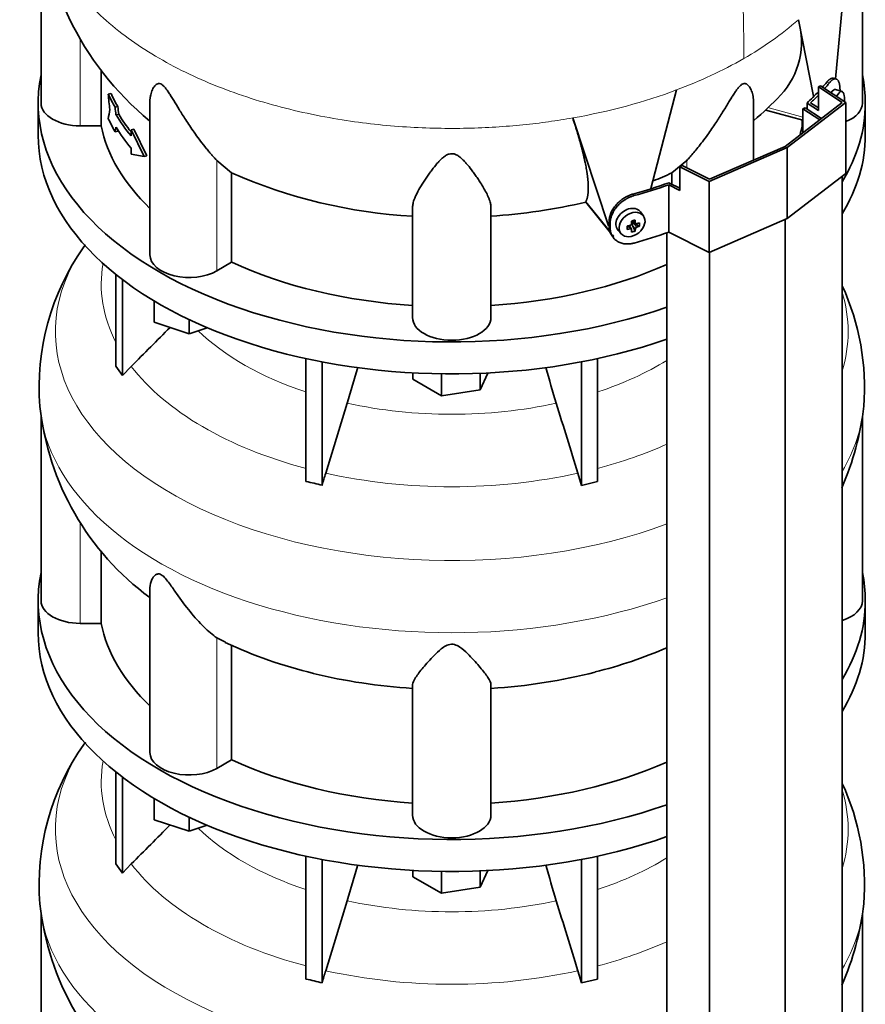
# Model space of a CAD drawing. Header units: millimetres. Extents: x 463 to 1347, y -1623 to 1574.
# Tile 8 of 20: x 1049 to 1341, y -1027 to -687. Entities that reach past the tile are written whole.
import ezdxf

# ---------------------------------------------------------------- set-up
doc = ezdxf.new("R2010")
doc.units = ezdxf.units.MM
for name, color, linetype in [('LOW_334-3', 7, 'Continuous'), ('M5X8_UNI7687', 7, 'Continuous'), ('VSI344-454_TERMI', 7, 'Continuous'), ('VSI344-454_TESTA', 7, 'Continuous'), ('VSI344_DIFFUSORE', 7, 'Continuous')]:
    doc.layers.add(name, color=color, linetype=linetype)

# ---------------------------------------------------------------- blocks, each defined once
blk = doc.blocks.new('SE4')
at = {"layer": 'LOW_334-3', "color": 7, "linetype": 'Continuous', "lineweight": 35}
for p, q in [((1319.05, -717.96), (1319.81, -717.58)), ((1324.81, -721.78), (1319.05, -717.96)), ((1319.05, -717.96), (1319.05, -726.19)), ((1319.81, -717.58), (1325.42, -721.31)), ((1332.56, -1280.86), (1332.56, -741.3)), ((1312.9, -1295.92), (1312.9, -756.12)), ((1272.14, -760.71), (1272.14, -1300.56)), ((1286.81, -1307.27), (1286.81, -767.48))]:
    blk.add_line(p, q, dxfattribs=at)
at = {"layer": 'M5X8_UNI7687', "color": 7, "linetype": 'Continuous', "lineweight": 35}
for p, q in [((1332.56, -712.03), (1330.31, -711.36)), ((1260.25, -756.55), (1261.42, -757.55)), ((1260.33, -756.61), (1260.33, -757.49)), ((1264.06, -754.83), (1263.06, -753.48)), ((1255.29, -759.76), (1256.4, -761.02)), ((1258.47, -759.5), (1258.82, -758.32)), ((1259.99, -759.49), (1259.3, -758.24)), ((1261.21, -760.1), (1260.3, -758.13)), ((1262.7, -758.36), (1260.75, -757.6))]:
    blk.add_line(p, q, dxfattribs=at)
at = {"layer": 'M5X8_UNI7687', "color": 4, "linetype": 'Continuous', "lineweight": 9}
for p, q in [((1260.38, -756.51), (1261.31, -757.31)), ((1259.57, -759.34), (1258.99, -758.29)), ((1261.31, -759.28), (1260.3, -758.13)), ((1260.75, -757.6), (1261.76, -758.75))]:
    blk.add_line(p, q, dxfattribs=at)
at = {"layer": 'M5X8_UNI7687', "color": 7, "linetype": 'Continuous', "lineweight": 35}
for centre, radius, start, end in [((1323.38, -714.67), 10, 355.3007, 6.9701), ((1259.48, -757.64), 0.55, 280.2783, 358.6867), ((1262.01, -759.42), 0.71, 110.1734, 168.7917)]:
    blk.add_arc(centre, radius, start, end, dxfattribs=at)
for centre, major_axis, ratio, start_param, end_param in [((1329, -716.18), (1.3, 4.83), 0.345066, 0, 0.78056), ((1329, -716.18), (1.3, 4.83), 0.345066, 6.272967, 6.283185), ((1331.26, -716.79), (-1.28, -4.76), 0.345066, 2.435688, 4.101845), ((1259.1, -756.53), (3.89, 3.14), 0.739997, 0, 3.172175), ((1257.42, -756.95), (8.97, 2.29), 0.035701, -1.293098, -1.143406), ((1256.63, -753.26), (2.06, -9.79), 0.279258, 1.046834, 1.161394), ((1256.35, -753.33), (3.16, -9.49), 0.408248, 1.007206, 1.121766), ((1259.1, -756.53), (3.89, 3.14), 0.739997, 6.252603, 6.283185), ((1260.19, -753.7), (-1.01, -9.2), 0.152739, -1.021742, -0.87205), ((1256.49, -753.42), (9.99, 0.43), 0.510658, -1.393505, -1.278945), ((1256.49, -753.17), (9.99, -0.48), 0.639648, -1.340934, -1.226375), ((1256.63, -753.26), (2.06, -9.79), 0.279258, 0.690017, 0.804576), ((1260.56, -757.79), (0.391, 0.312), 0.744948, 1.56038, 2.087178), ((1260.76, -758.01), (-0.449, 0.845), 0.482969, 0.934611, 1.452812), ((1260.76, -758.01), (-0.837, 0.408), 0.40333, 4.914112, 5.432313), ((1256.35, -753.33), (3.16, -9.49), 0.408248, 0.650389, 0.764948), ((1256.49, -753.42), (9.99, 0.43), 0.510658, -1.036687, -0.922127), ((1256.49, -753.17), (9.99, -0.48), 0.639648, -0.984117, -0.869557), ((1254.64, -755.19), (6.65, -6.44), 0.71261, 0.529363, 0.679055), ((1257.42, -751.94), (7.61, -5.28), 0.901051, 5.557555, 5.707247)]:
    blk.add_ellipse(centre, major_axis=major_axis, ratio=ratio, start_param=start_param, end_param=end_param, dxfattribs=at)
blk.add_ellipse((1260.16, -757.84), major_axis=(-3.84, -3.1), ratio=0.739997, dxfattribs=at)
for points in [[(1260.02, -759.63), (1260.03, -759.62), (1260.03, -759.59), (1260.02, -759.56), (1260.01, -759.52), (1260, -759.49), (1259.98, -759.47), (1259.96, -759.44), (1259.93, -759.41), (1259.9, -759.39), (1259.87, -759.37), (1259.83, -759.36), (1259.79, -759.35), (1259.75, -759.34), (1259.71, -759.33), (1259.67, -759.33), (1259.62, -759.34), (1259.59, -759.34), (1259.57, -759.34)], [(1261.31, -757.31), (1261.31, -757.33), (1261.32, -757.35), (1261.33, -757.39), (1261.34, -757.43), (1261.35, -757.46), (1261.37, -757.5), (1261.4, -757.52), (1261.43, -757.55), (1261.46, -757.57), (1261.49, -757.59), (1261.53, -757.61), (1261.56, -757.61), (1261.6, -757.62), (1261.64, -757.62), (1261.68, -757.62), (1261.72, -757.61), (1261.75, -757.6), (1261.76, -757.59)]]:
    blk.add_open_spline(points, degree=3, dxfattribs=at)
at = {"layer": 'VSI344-454_TERMI', "color": 4, "linetype": 'Continuous', "lineweight": 9}
for p, q in [((1328.17, -709.03), (1327.24, -708.81)), ((1260.48, -747.35), (1260.86, -747.89)), ((1252.25, -756.81), (1252.63, -757.35)), ((1252.63, -758.98), (1252.25, -758.45))]:
    blk.add_line(p, q, dxfattribs=at)
at = {"layer": 'VSI344-454_TERMI', "color": 7, "linetype": 'Continuous', "lineweight": 35}
for p, q in [((1330.44, -707.66), (1329.51, -707.45)), ((1324.36, -710.4), (1325.07, -709.99)), ((1332.56, -715.84), (1324.36, -710.4)), ((1324.36, -710.4), (1324.36, -718.56)), ((1325.07, -709.99), (1333.84, -715.82)), ((1331.83, -711.81), (1331.83, -711.63)), ((1312.9, -730.91), (1332.56, -715.84)), ((1333.84, -715.82), (1313.61, -731.32)), ((1321.7, -715.92), (1324.36, -717.68)), ((1333.84, -715.82), (1333.84, -740.31)), ((1320.46, -715.98), (1324.36, -718.56)), ((1320.46, -718.02), (1320.46, -715.98)), ((1313.61, -731.32), (1286.76, -743)), ((1286.81, -742.26), (1312.9, -730.91)), ((1313.61, -731.32), (1313.61, -755.81)), ((1276.67, -737.93), (1277.38, -737.53)), ((1286.76, -743), (1276.67, -737.93)), ((1276.67, -737.93), (1276.67, -746.1)), ((1277.38, -737.53), (1286.81, -742.26)), ((1286.76, -743), (1286.76, -767.5)), ((1333.84, -740.31), (1313.61, -755.81)), ((1272.79, -760.48), (1272.79, -744.15)), ((1272.79, -744.15), (1276.67, -746.1)), ((1272.89, -743.44), (1276.67, -745.33)), ((1313.61, -755.81), (1286.76, -767.5)), ((1252.25, -758.45), (1252.25, -756.81)), ((1252.63, -758.98), (1252.63, -757.35)), ((1253.23, -761.68), (1253.61, -762.21)), ((1286.76, -767.5), (1272.79, -760.48))]:
    blk.add_line(p, q, dxfattribs=at)
for centre, major_axis, start_param, end_param in [((1198.04, -672.76), (143.5, 0), -0.472679, -0.450192), ((1198.04, -672.76), (144.5, 0), -0.475462, -0.449757), ((1198.04, -672.76), (143.5, 0), -0.548792, -0.494278), ((1198.04, -672.76), (144.5, 0), -0.543719, -0.506971), ((1198.04, -672.76), (143.5, 0), -1.120604, -1.022004), ((1198.04, -672.76), (144.5, 0), -1.121039, -1.027077), ((1198.04, -689.09), (144.5, 0), -1.121039, -1.027077)]:
    blk.add_ellipse(centre, major_axis=major_axis, ratio=0.57735, start_param=start_param, end_param=end_param, dxfattribs=at)
for points, knots in [([(1327.24, -708.81), (1327.28, -708.76), (1327.37, -708.66), (1327.49, -708.51), (1327.62, -708.38), (1327.75, -708.26), (1327.87, -708.14), (1327.99, -708.03), (1328.11, -707.93), (1328.23, -707.84), (1328.35, -707.76), (1328.47, -707.68), (1328.59, -707.62), (1328.78, -707.53), (1329.03, -707.44), (1329.3, -707.41), (1329.46, -707.43), (1329.53, -707.45)], [0, 0, 0, 0, 0.0210183, 0.0419351, 0.0627723, 0.0835523, 0.1042975, 0.1250306, 0.145774, 0.1665505, 0.1873825, 0.2082923, 0.229302, 0.2504333, 0.3124933, 0.3747088, 0.4161494, 0.4161494, 0.4161494, 0.4161494]), ([(1331.83, -711.63), (1331.83, -711.55), (1331.82, -711.38), (1331.82, -711.15), (1331.81, -710.92), (1331.8, -710.7), (1331.78, -710.49), (1331.76, -710.28), (1331.74, -710.08), (1331.71, -709.89), (1331.68, -709.7), (1331.65, -709.52), (1331.61, -709.34), (1331.54, -709.07), (1331.43, -708.72), (1331.25, -708.34), (1331.05, -708.04), (1330.81, -707.82), (1330.55, -707.68), (1330.27, -707.63), (1329.96, -707.66), (1329.67, -707.76), (1329.4, -707.9), (1329.16, -708.05), (1328.92, -708.24), (1328.67, -708.47), (1328.42, -708.73), (1328.25, -708.93), (1328.17, -709.03)], [0, 0, 0, 0, 0.020997, 0.041894, 0.062713, 0.083478, 0.10421, 0.124932, 0.145667, 0.166438, 0.187266, 0.208174, 0.229186, 0.250321, 0.31238, 0.374613, 0.43743, 0.499972, 0.562502, 0.625326, 0.687533, 0.749602, 0.791735, 0.83347, 0.874983, 0.916456, 0.958069, 1, 1, 1, 1]), ([(1252.25, -756.81), (1252.25, -756.73), (1252.25, -756.57), (1252.27, -756.33), (1252.29, -756.08), (1252.32, -755.84), (1252.36, -755.59), (1252.41, -755.34), (1252.47, -755.1), (1252.53, -754.85), (1252.61, -754.6), (1252.69, -754.35), (1252.78, -754.1), (1252.95, -753.69), (1253.22, -753.11), (1253.64, -752.39), (1254.13, -751.69), (1254.68, -751.02), (1255.28, -750.39), (1255.93, -749.79), (1256.62, -749.24), (1257.27, -748.8), (1257.86, -748.45), (1258.37, -748.17), (1258.89, -747.92), (1259.42, -747.7), (1259.95, -747.51), (1260.3, -747.4), (1260.48, -747.35)], [0, 0, 0, 0, 0.020997, 0.041894, 0.062714, 0.083478, 0.10421, 0.124932, 0.145667, 0.166438, 0.187266, 0.208175, 0.229186, 0.250321, 0.312381, 0.374613, 0.43743, 0.499971, 0.5625, 0.625324, 0.687531, 0.7496, 0.791733, 0.833468, 0.874982, 0.916455, 0.958068, 1, 1, 1, 1]), ([(1260.86, -747.89), (1260.77, -747.91), (1260.59, -747.96), (1260.32, -748.05), (1260.06, -748.14), (1259.79, -748.24), (1259.53, -748.35), (1259.27, -748.46), (1259.01, -748.58), (1258.75, -748.71), (1258.49, -748.84), (1258.24, -748.99), (1257.98, -749.14), (1257.57, -749.39), (1257, -749.78), (1256.31, -750.33), (1255.66, -750.92), (1255.05, -751.56), (1254.51, -752.23), (1254.02, -752.93), (1253.6, -753.65), (1253.29, -754.3), (1253.07, -754.88), (1252.91, -755.38), (1252.78, -755.88), (1252.69, -756.37), (1252.64, -756.86), (1252.63, -757.19), (1252.63, -757.35)], [0, 0, 0, 0, 0.021018, 0.041934, 0.062771, 0.083551, 0.104296, 0.125029, 0.145772, 0.166549, 0.18738, 0.20829, 0.2293, 0.250431, 0.312491, 0.374707, 0.437523, 0.500061, 0.56259, 0.62542, 0.687635, 0.749712, 0.791848, 0.833577, 0.875076, 0.916525, 0.958107, 1, 1, 1, 1]), ([(1253.23, -761.67), (1253.1, -761.49), (1252.91, -761.18), (1252.69, -760.71), (1252.53, -760.28), (1252.4, -759.85), (1252.32, -759.39), (1252.26, -758.93), (1252.26, -758.61), (1252.25, -758.45)], [0.6886177, 0.6886177, 0.6886177, 0.6886177, 0.7497121, 0.7918482, 0.8335767, 0.8750754, 0.916525, 0.9581066, 1, 1, 1, 1]), ([(1252.63, -758.98), (1252.63, -759.06), (1252.63, -759.22), (1252.65, -759.46), (1252.67, -759.7), (1252.7, -759.93), (1252.74, -760.15), (1252.79, -760.38), (1252.84, -760.6), (1252.91, -760.82), (1252.99, -761.03), (1253.07, -761.24), (1253.16, -761.45), (1253.33, -761.78), (1253.6, -762.22), (1254.02, -762.74), (1254.51, -763.2), (1255.05, -763.6), (1255.66, -763.94), (1256.31, -764.2), (1257, -764.4), (1257.65, -764.5), (1258.24, -764.55), (1258.75, -764.55), (1259.27, -764.52), (1259.79, -764.45), (1260.32, -764.36), (1260.68, -764.26), (1260.86, -764.22)], [0, 0, 0, 0, 0.020997, 0.041894, 0.062713, 0.083478, 0.10421, 0.124932, 0.145667, 0.166438, 0.187266, 0.208174, 0.229186, 0.250321, 0.31238, 0.374613, 0.43743, 0.499972, 0.562502, 0.625326, 0.687533, 0.749602, 0.791735, 0.83347, 0.874983, 0.916456, 0.958069, 1, 1, 1, 1])]:
    blk.add_open_spline(points, degree=3, knots=knots, dxfattribs=at)
at = {"layer": 'VSI344-454_TESTA', "color": 7, "linetype": 'Continuous', "lineweight": 35}
for p, q in [((1339.54, -716.03), (1339.54, -654.83)), ((1056.54, -655.22), (1056.54, -716.03)), ((1330.26, -707.62), (1334.15, -666.59)), ((1322.69, -713.62), (1317.46, -687.25)), ((1077.29, -704.54), (1077.29, -723.83)), ((1266.69, -745.39), (1275.51, -711.47)), ((1080.62, -712.71), (1079.69, -712.93)), ((1094.03, -715.73), (1094.03, -768.29)), ((1302.05, -735.63), (1302.05, -715.73)), ((1082.97, -717.19), (1082.04, -717.41)), ((1306.29, -718.44), (1319.05, -721.87)), ((1083.27, -719.81), (1082.35, -720.03)), ((1252.06, -758.34), (1239.72, -721.11)), ((1318.78, -721.8), (1318.78, -723.83)), ((1077.29, -723.83), (1070.04, -723.83)), ((1082.97, -725.62), (1082.04, -725.85)), ((1088.45, -724.96), (1087.52, -725.18)), ((1092.06, -734.36), (1087.52, -725.18)), ((1087.52, -725.18), (1087.52, -727.29)), ((1092.99, -734.14), (1088.45, -724.96)), ((1319.05, -723.83), (1318.78, -723.83)), ((1087.52, -731.5), (1087.52, -733.61)), ((1092.06, -734.36), (1087.52, -733.61)), ((1092.99, -734.14), (1092.06, -734.36)), ((1122.2, -740.05), (1117.07, -735.77)), ((1279, -735.77), (1273.87, -740.05)), ((1122.2, -740.05), (1122.2, -770.84)), ((1273.87, -740.05), (1273.87, -743.93)), ((1244.25, -750.12), (1244.28, -749.88)), ((1184.54, -789.93), (1184.54, -751.9)), ((1211.54, -789.93), (1211.54, -751.9)), ((1244.29, -750.19), (1252.79, -760.71)), ((1122.2, -770.84), (1117.07, -773.8))]:
    blk.add_line(p, q, dxfattribs=at)
at = {"layer": 'VSI344-454_TESTA', "color": 4, "linetype": 'Continuous', "lineweight": 9}
for p, q in [((1070.04, -723.83), (1070.04, -693.79)), ((1306.94, -717.57), (1319.05, -720.83)), ((1117.07, -773.8), (1117.07, -735.77)), ((1279, -738.34), (1279, -735.77)), ((1244.28, -749.88), (1252.71, -760.31))]:
    blk.add_line(p, q, dxfattribs=at)
at = {"layer": 'VSI344-454_TESTA', "color": 7, "linetype": 'Continuous', "lineweight": 35}
for centre, radius, start, end in [((1161.11, -640.99), 105.36, 180.8685, 230.3798), ((1291.79, -694.9), 26.79, 316.8983, 16.5885), ((2085.14, -619.59), 1009.78, 185.30367, 185.60415), ((1232.61, -639.8), 107.65, 310.1951, 316.9998), ((1470.85, -781.99), 395.83, 170.7261, 171.1896), ((2094.42, -600.52), 1019.11, 186.58617, 186.73463), ((2087.07, -601.44), 1010.75, 186.57578, 186.72546), ((1494.5, -804.25), 419.85, 169.0161, 169.2377), ((1491.9, -803.24), 416.24, 169.1975, 169.2533), ((1194.04, -577.43), 177.78, 246.1657, 266.9354), ((1211.13, -603.06), 150.68, 291.9447, 294.6055), ((1199.18, -558.37), 196.98, 273.5975, 283.2277)]:
    blk.add_arc(centre, radius, start, end, dxfattribs=at)
at = {"layer": 'VSI344-454_TESTA', "color": 4, "linetype": 'Continuous', "lineweight": 9}
for centre, radius, start, end in [((1242.17, -601.52), 114.1, 299.6955, 311.2892), ((1221.32, -565.33), 155.86, 290.3453, 299.7641)]:
    blk.add_arc(centre, radius, start, end, dxfattribs=at)
blk.add_ellipse((1198.04, -642.52), major_axis=(142.36, 0), ratio=0.57735, start_param=5.009578, end_param=5.287871, dxfattribs=at)
at = {"layer": 'VSI344-454_TESTA', "color": 7, "linetype": 'Continuous', "lineweight": 35}
for centre, major_axis, start_param, end_param in [((1198.04, -694.67), (-122.5, 0), 0.261186, 0.327396), ((1198.04, -694.67), (-121.5, 0), 0.260097, 0.326857), ((1070.04, -716.03), (13.5, 0), 3.141593, 4.712389), ((1326.04, -716.03), (-13.5, 0), 2.187452, 3.141593), ((1198.04, -703.1), (-122.5, 0), 0.261186, 0.327396), ((1198.04, -696.78), (-122.5, 0), 0.335083, 0.446047), ((1198.04, -696.78), (-121.5, 0), 0.334608, 0.428513), ((1198.04, -716.03), (-121.5, 0), 0.111341, 0.543224), ((1198.04, -700.99), (-122.5, 0), 0.335083, 0.446047), ((1198.04, -716.03), (121.5, 0), -0.156365, -0.111341), ((1107.53, -768.29), (13.5, 0), 3.141593, 5.497787), ((1198.04, -716.03), (-121.5, 0), 0.896739, 1.459455), ((1198.04, -716.03), (121.5, 0), 4.82373, 5.368326), ((1198.04, -789.93), (13.5, 0), 3.141593, 6.283185)]:
    blk.add_ellipse(centre, major_axis=major_axis, ratio=0.57735, start_param=start_param, end_param=end_param, dxfattribs=at)
at = {"layer": 'VSI344-454_TESTA', "color": 4, "linetype": 'Continuous', "lineweight": 9}
blk.add_open_spline([(1279.54, -578.19), (1280.57, -582.76), (1283.37, -592.41), (1288.5, -607.75), (1292.88, -623.63), (1295.53, -638.65), (1297.1, -652.74), (1297.98, -666.29), (1298.45, -679.53), (1298.6, -690.86), (1298.7, -697.9), (1298.7, -700.64)], degree=3, knots=[0, 0, 0, 0, 0.117079, 0.240569, 0.360617, 0.476421, 0.590288, 0.703407, 0.816259, 0.929029, 1, 1, 1, 1], dxfattribs=at)
blk.add_rational_spline([(1055.68, -642.53), (1055.7, -708.38), (1149, -737.15), (1239.72, -721.11)], [0.668603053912, 0.547052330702, 0.657517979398, 1], degree=3, dxfattribs=at)
at = {"layer": 'VSI344-454_TESTA', "color": 7, "linetype": 'Continuous', "lineweight": 35}
for points, knots in [([(1117.07, -735.77), (1116.86, -735.54), (1116.42, -735.06), (1115.71, -734.27), (1114.9, -733.34), (1113.96, -732.23), (1112.65, -730.61), (1111.07, -728.57), (1109.34, -726.18), (1107.8, -723.94), (1106.43, -721.88), (1105.23, -719.98), (1103.85, -717.76), (1102.59, -715.68), (1101.4, -713.74), (1100.58, -712.47), (1099.79, -711.32), (1098.99, -710.32), (1098.15, -709.55), (1097.33, -709.21), (1096.69, -709.28), (1096.16, -709.59), (1095.69, -710.06), (1095.1, -710.91), (1094.64, -711.97), (1094.29, -713.21), (1094.1, -714.3), (1094.03, -715.15), (1094.03, -715.63), (1094.03, -715.73)], [0, 0, 0, 0, 0.020247, 0.0413012, 0.0631676, 0.0911499, 0.1206822, 0.1725651, 0.2189806, 0.2600001, 0.2962057, 0.3283254, 0.3570821, 0.4069553, 0.4285992, 0.4484587, 0.4665056, 0.4826091, 0.4971306, 0.5113122, 0.5266668, 0.543344, 0.562023, 0.5826937, 0.6304427, 0.6595254, 0.6923195, 0.7261108, 0.734395, 0.734395, 0.734395, 0.734395]), ([(1302.05, -715.73), (1302.05, -715.58), (1302.03, -714.71), (1301.83, -713.26), (1301.27, -711.5), (1300.58, -710.25), (1299.92, -709.58), (1299.36, -709.29), (1298.83, -709.21), (1298.1, -709.45), (1297.31, -710.09), (1296.55, -710.97), (1295.77, -712.05), (1294.99, -713.24), (1294.16, -714.58), (1292.94, -716.58), (1291.22, -719.4), (1289.36, -722.32), (1287.65, -724.86), (1286.11, -727.05), (1284.49, -729.23), (1282.89, -731.28), (1281.45, -733.01), (1280.15, -734.51), (1279.38, -735.36), (1279, -735.77)], [0.2656377, 0.2656377, 0.2656377, 0.2656377, 0.2789295, 0.3409942, 0.392778, 0.4359518, 0.4604978, 0.4716154, 0.4871189, 0.5000341, 0.5129562, 0.5284792, 0.5444389, 0.5641957, 0.583938, 0.6074587, 0.6593255, 0.7214848, 0.7571561, 0.7963778, 0.8446458, 0.8874257, 0.9275339, 0.9650516, 1, 1, 1, 1]), ([(1244.28, -749.88), (1244.31, -749.82), (1244.37, -749.71), (1244.44, -749.52), (1244.51, -749.34), (1244.58, -749.14), (1244.65, -748.93), (1244.71, -748.72), (1244.76, -748.5), (1244.81, -748.28), (1244.86, -748.04), (1244.9, -747.8), (1244.94, -747.55), (1244.97, -747.29), (1245, -747.03), (1245.02, -746.76), (1245.04, -746.48), (1245.06, -746.19), (1245.07, -745.9), (1245.08, -745.6), (1245.08, -745.29), (1245.08, -744.98), (1245.08, -744.66), (1245.07, -744.33), (1245.05, -744), (1245.03, -743.66), (1245.01, -743.31), (1244.99, -742.95), (1244.95, -742.59), (1244.92, -742.22), (1244.88, -741.85), (1244.84, -741.47), (1244.79, -741.08), (1244.74, -740.69), (1244.68, -740.29), (1244.62, -739.88), (1244.53, -739.28), (1244.4, -738.48), (1244.21, -737.46), (1244, -736.42), (1243.78, -735.35), (1243.53, -734.26), (1243.26, -733.14), (1242.98, -732.01), (1242.68, -730.86), (1242.36, -729.69), (1242.03, -728.5), (1241.68, -727.3), (1241.32, -726.09), (1240.94, -724.86), (1240.55, -723.62), (1240.14, -722.37), (1239.86, -721.53), (1239.72, -721.11)], [0, 0, 0, 0, 0.014374, 0.02874, 0.043097, 0.057447, 0.071789, 0.086123, 0.100449, 0.114767, 0.129077, 0.143379, 0.157674, 0.171961, 0.186239, 0.200511, 0.214774, 0.22903, 0.243278, 0.257518, 0.27175, 0.285975, 0.300193, 0.314402, 0.328604, 0.342798, 0.356985, 0.371164, 0.385335, 0.399499, 0.413655, 0.427804, 0.441945, 0.456079, 0.470204, 0.484323, 0.498433, 0.531555, 0.564441, 0.597091, 0.629505, 0.661683, 0.693625, 0.72533, 0.756799, 0.78803, 0.819025, 0.849782, 0.880302, 0.910583, 0.940627, 0.970433, 1, 1, 1, 1]), ([(1211.54, -751.9), (1211.53, -751.72), (1211.52, -751.35), (1211.42, -750.76), (1211.26, -750.06), (1210.99, -749.23), (1210.51, -748.04), (1209.79, -746.55), (1208.8, -744.82), (1207.79, -743.19), (1206.79, -741.69), (1205.83, -740.31), (1204.64, -738.7), (1203.45, -737.21), (1202.21, -735.85), (1201.32, -734.99), (1200.39, -734.25), (1199.41, -733.68), (1198.28, -733.37), (1197.1, -733.51), (1196.08, -733.99), (1195.15, -734.64), (1194.27, -735.44), (1193.03, -736.72), (1191.84, -738.18), (1190.62, -739.79), (1189.64, -741.16), (1188.7, -742.55), (1187.55, -744.34), (1186.52, -746.11), (1185.67, -747.79), (1185.08, -749.2), (1184.63, -750.59), (1184.57, -751.48), (1184.54, -751.9)], [0, 0, 0, 0, 0.020247, 0.041301, 0.063168, 0.09115, 0.120682, 0.172565, 0.218981, 0.26, 0.296206, 0.328325, 0.357082, 0.406955, 0.428599, 0.448459, 0.466506, 0.482609, 0.497131, 0.511312, 0.526667, 0.543344, 0.562023, 0.582694, 0.630443, 0.659525, 0.692319, 0.726111, 0.759233, 0.82594, 0.865768, 0.902245, 0.953307, 1, 1, 1, 1]), ([(1253.42, -761.46), (1253.54, -761.58), (1253.68, -761.7), (1253.83, -761.8), (1253.84, -761.81)], [0.2750912, 0.2750912, 0.2750912, 0.2750912, 0.3754186, 0.3850976, 0.3850976, 0.3850976, 0.3850976])]:
    blk.add_open_spline(points, degree=3, knots=knots, dxfattribs=at)
at = {"layer": 'VSI344_DIFFUSORE', "color": 7, "linetype": 'Continuous', "lineweight": 35}
for p, q in [((1055.54, -716.03), (1055.54, -727.05)), ((1340.54, -727.05), (1340.54, -716.03)), ((1082.33, -806.71), (1082.33, -775.07)), ((1084.62, -809.91), (1084.62, -776.87)), ((1095.53, -791.47), (1095.53, -784.2)), ((1107.53, -795.47), (1095.53, -791.47)), ((1107.53, -795.47), (1107.53, -790.6)), ((1113.76, -793.4), (1107.53, -795.47)), ((1147.81, -846.39), (1147.81, -804.05)), ((1248.26, -846.39), (1248.26, -804.05)), ((1082.33, -806.71), (1084.62, -809.91)), ((1084.62, -809.91), (1087.62, -806.74)), ((1153.35, -847.72), (1153.35, -805.18)), ((1242.72, -847.72), (1242.72, -805.18)), ((1184.65, -811.19), (1184.65, -808.96)), ((1194.45, -816.85), (1194.45, -809.3)), ((1210.51, -809.01), (1207.83, -814.78)), ((1207.83, -814.78), (1207.83, -809.13)), ((1194.45, -816.85), (1184.65, -811.19)), ((1207.83, -814.78), (1194.45, -816.85)), ((1162.02, -819.41), (1154.6, -843.53)), ((1056.54, -824.28), (1056.54, -887.5)), ((1339.54, -887.5), (1339.54, -824.06)), ((1241.48, -843.53), (1242.72, -847.72)), ((1242.72, -847.72), (1248.26, -846.39)), ((1077.29, -895.29), (1077.29, -870.27)), ((1094.03, -883), (1094.03, -939.75)), ((1055.54, -887.5), (1055.54, -898.52)), ((1340.54, -898.52), (1340.54, -887.5)), ((1077.29, -895.29), (1070.04, -895.29)), ((1120.05, -901.74), (1117.07, -900.27)), ((1122.2, -942.3), (1122.2, -902.8)), ((1184.54, -961.4), (1184.54, -916.4)), ((1211.54, -961.4), (1211.54, -916.4)), ((1122.2, -942.3), (1117.07, -945.26)), ((1082.33, -978.17), (1082.33, -946.54)), ((1084.62, -981.37), (1084.62, -948.33)), ((1095.53, -962.94), (1095.53, -955.67)), ((1107.53, -966.94), (1095.53, -962.94)), ((1107.53, -966.94), (1107.53, -962.06)), ((1113.76, -964.86), (1107.53, -966.94)), ((1147.81, -1017.86), (1147.81, -975.51)), ((1153.35, -1019.18), (1153.35, -976.64)), ((1242.72, -1019.18), (1242.72, -976.64)), ((1248.26, -1017.86), (1248.26, -975.51)), ((1082.33, -978.17), (1084.62, -981.37)), ((1084.62, -981.37), (1087.62, -978.2)), ((1184.65, -982.65), (1184.65, -980.43)), ((1210.51, -980.47), (1207.83, -986.24)), ((1207.83, -986.24), (1207.83, -980.6)), ((1194.45, -988.31), (1184.65, -982.65)), ((1194.45, -988.31), (1194.45, -980.76)), ((1207.83, -986.24), (1194.45, -988.31)), ((1162.02, -990.88), (1154.6, -1014.99)), ((1056.54, -995.74), (1056.54, -1058.96)), ((1339.54, -1058.96), (1339.54, -995.52)), ((1241.48, -1014.99), (1242.72, -1019.18)), ((1242.72, -1019.18), (1248.26, -1017.86))]:
    blk.add_line(p, q, dxfattribs=at)
at = {"layer": 'VSI344_DIFFUSORE', "color": 4, "linetype": 'Continuous', "lineweight": 9}
for p, q in [((1070.04, -895.29), (1070.04, -860.45)), ((1117.07, -945.26), (1117.07, -900.27))]:
    blk.add_line(p, q, dxfattribs=at)
at = {"layer": 'VSI344_DIFFUSORE', "color": 7, "linetype": 'Continuous', "lineweight": 35}
for centre, radius, start, end in [((1138.85, -813.74), 83.01, 144.5243, 184.7016), ((1167.71, -833.02), 117.68, 144.5743, 145.0378), ((1256.81, -813.89), 83.44, 355.4371, 24.7374), ((736.33, -688.49), 445.37, 342.904, 344.5674), ((1659.75, -688.49), 445.37, 195.4527, 197.096), ((1149.9, -810.45), 94.3, 186.1382, 233.6059), ((1246.08, -810.32), 94.44, 336.1278, 353.8551), ((1356.42, -905.65), 211.17, 162.8912, 164.0764), ((1117.41, -985.77), 142.66, 75.4059, 77.6951), ((1187.48, -757.6), 159.29, 244.9294, 256.5307), ((1211.05, -763.48), 152.94, 283.7526, 293.5481), ((1167.71, -1004.48), 117.68, 144.5743, 145.0378), ((1138.85, -985.21), 83.01, 144.5243, 184.7016), ((1256.81, -985.35), 83.44, 355.4371, 24.7374), ((736.33, -859.95), 445.37, 342.904, 344.5674), ((1659.75, -859.95), 445.37, 195.4527, 197.096), ((1149.9, -981.91), 94.3, 186.1382, 233.6059), ((1246.08, -981.79), 94.44, 336.1278, 353.8551), ((1117.41, -1157.24), 142.66, 75.4059, 77.6951), ((1356.42, -1077.12), 211.17, 162.8912, 164.0764)]:
    blk.add_arc(centre, radius, start, end, dxfattribs=at)
for centre, major_axis, start_param, end_param in [((1198.04, -716.03), (142.5, 0), 3.023053, 5.259265), ((1198.04, -716.03), (142.5, 0), 0, 0.118539), ((1198.04, -716.03), (142.5, 0), 5.946965, 6.283185), ((1198.04, -727.05), (142.5, 0), 3.141593, 5.259265), ((1198.04, -727.05), (142.5, 0), 5.946965, 6.283185), ((1198.04, -887.5), (142.5, 0), 3.023053, 5.259265), ((1198.04, -887.5), (142.5, 0), 0, 0.118539), ((1070.04, -887.5), (13.5, 0), 3.141604, 4.712389), ((1326.04, -887.5), (-13.5, 0), 2.074934, 3.141581), ((1198.04, -887.5), (142.5, 0), 5.946965, 6.283185), ((1198.04, -887.5), (-121.5, 0), 0.111341, 0.543224), ((1198.04, -898.52), (142.5, 0), 3.141593, 5.259265), ((1198.04, -898.52), (142.5, 0), 5.946965, 6.283185), ((1198.04, -848), (-121.5, 0), 1.167179, 1.459455), ((1198.04, -848), (121.5, 0), 4.82373, 5.131179), ((1107.53, -939.75), (13.5, 0), 3.141581, 5.497787), ((1198.04, -887.5), (-121.5, 0), 0.896739, 1.459455), ((1198.04, -887.5), (121.5, 0), 4.82373, 5.368326), ((1198.04, -961.4), (13.5, 0), 3.141593, 6.283185)]:
    blk.add_ellipse(centre, major_axis=major_axis, ratio=0.57735, start_param=start_param, end_param=end_param, dxfattribs=at)
at = {"layer": 'VSI344_DIFFUSORE', "color": 4, "linetype": 'Continuous', "lineweight": 9}
for centre, major_axis, start_param, end_param in [((1198.04, -794.78), (136.58, 0), 2.76226, 5.285895), ((1198.04, -778.46), (120.79, 0), 3.038624, 3.432735), ((1198.04, -794.78), (136.58, 0), 0, 0.173656), ((1198.04, -764.69), (-101.4, 0), 0.532702, 1.052595), ((1198.04, -794.78), (136.58, 0), 6.10953, 6.283185), ((1198.04, -778.46), (-120.79, 0), 0.417538, 1.141984), ((1198.04, -764.69), (101.4, 0), 5.23059, 5.5319), ((1198.04, -816.46), (-142.13, 0), 0.049478, 2.119254), ((1198.04, -764.69), (-101.4, 0), 1.207688, 1.933905), ((1198.04, -816.46), (-142.13, 0), 2.812882, 3.092324), ((1198.04, -778.46), (120.79, 0), -1.141984, -0.910344), ((1198.04, -778.46), (-120.79, 0), 1.202936, 1.938657), ((1198.04, -966.24), (136.58, 0), 2.76226, 5.285895), ((1198.04, -949.92), (120.79, 0), 3.038624, 3.432735), ((1198.04, -966.24), (136.58, 0), 0, 0.173656), ((1198.04, -936.15), (-101.4, 0), 0.532702, 1.052595), ((1198.04, -966.24), (136.58, 0), 6.10953, 6.283185), ((1198.04, -936.15), (101.4, 0), 5.23059, 5.5319), ((1198.04, -949.92), (-120.79, 0), 0.417538, 1.141984), ((1198.04, -987.92), (-142.13, 0), 0.049478, 2.119254), ((1198.04, -936.15), (-101.4, 0), 1.207688, 1.933905), ((1198.04, -987.92), (-142.13, 0), 2.812882, 3.092324), ((1198.04, -949.92), (120.79, 0), -1.141984, -0.910344), ((1198.04, -949.92), (-120.79, 0), 1.202936, 1.938657)]:
    blk.add_ellipse(centre, major_axis=major_axis, ratio=0.57735, start_param=start_param, end_param=end_param, dxfattribs=at)
at = {"layer": 'VSI344_DIFFUSORE', "color": 7, "linetype": 'Continuous', "lineweight": 35}
for points in [[(1087.62, -806.74), (1092.07, -802.25), (1096.52, -797.77), (1100.97, -793.29)], [(1234.05, -819.41), (1236.53, -827.45), (1239, -835.49), (1241.48, -843.53)], [(1087.62, -978.2), (1092.07, -973.72), (1096.52, -969.24), (1100.97, -964.75)], [(1234.05, -990.88), (1236.53, -998.92), (1239, -1006.96), (1241.48, -1014.99)]]:
    blk.add_open_spline(points, degree=3, dxfattribs=at)
for points, knots in [([(1117.07, -900.27), (1115.7, -899.29), (1114.19, -898.01), (1111.06, -894.94), (1109.45, -893.17), (1106.31, -889.32), (1104.76, -887.23), (1102.4, -883.86), (1101.61, -882.7), (1100.35, -880.98), (1099.92, -880.4), (1098.96, -879.3), (1098.42, -878.78), (1097.41, -878.23), (1096.97, -878.21), (1096.29, -878.38), (1096.02, -878.55), (1095.31, -879.15), (1094.98, -879.65), (1094.25, -881.08), (1094.03, -882.06), (1094.03, -883.01)], [0, 0, 0, 0, 0.125, 0.125, 0.25, 0.25, 0.375, 0.375, 0.4375, 0.4375, 0.46875, 0.46875, 0.5, 0.5, 0.53125, 0.53125, 0.5625, 0.5625, 0.625, 0.625, 0.7387976, 0.7387976, 0.7387976, 0.7387976]), ([(1211.54, -916.4), (1211.54, -915.76), (1211.14, -914.93), (1209.82, -912.92), (1208.91, -911.75), (1206.74, -909.18), (1205.49, -907.75), (1203.26, -905.48), (1202.46, -904.71), (1201.06, -903.62), (1200.55, -903.26), (1199.37, -902.68), (1198.67, -902.45), (1197.22, -902.49), (1196.54, -902.74), (1195.39, -903.34), (1194.9, -903.7), (1193.51, -904.8), (1192.73, -905.56), (1190.54, -907.8), (1189.28, -909.23), (1187.13, -911.8), (1186.24, -912.94), (1184.94, -914.92), (1184.54, -915.76), (1184.54, -916.4)], [0, 0, 0, 0, 0.125, 0.125, 0.25, 0.25, 0.375, 0.375, 0.4375, 0.4375, 0.46875, 0.46875, 0.5, 0.5, 0.53125, 0.53125, 0.5625, 0.5625, 0.625, 0.625, 0.75, 0.75, 0.875, 0.875, 1, 1, 1, 1])]:
    blk.add_open_spline(points, degree=3, knots=knots, dxfattribs=at)

msp = doc.modelspace()

# ---------------------------------------------------------------- block references
msp.add_blockref('SE4', (0, 0))

doc.saveas('drawing.dxf')
